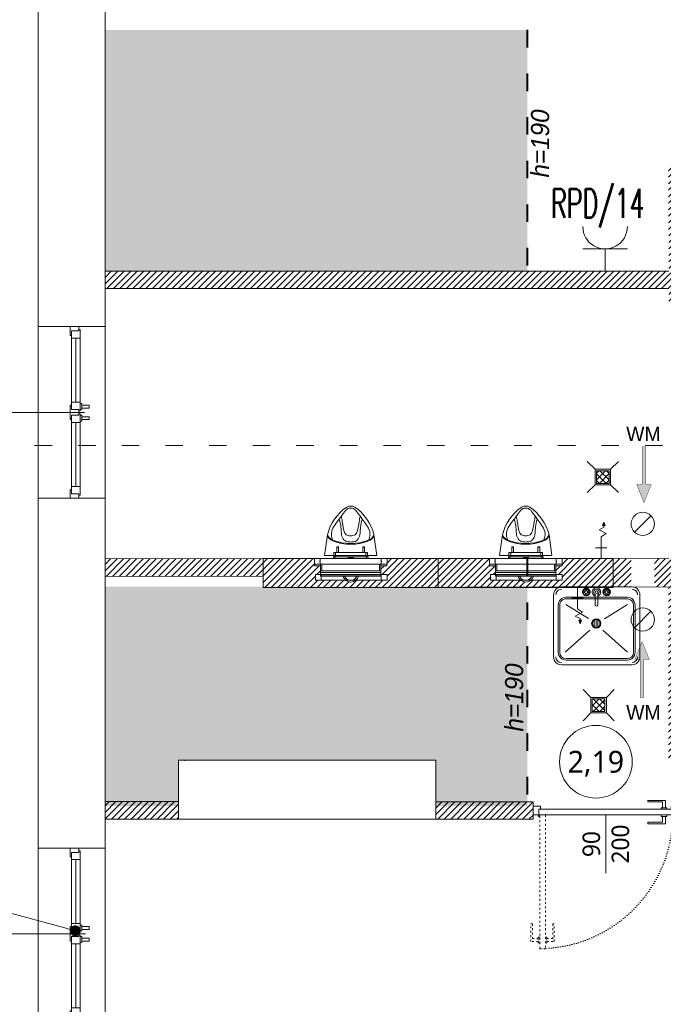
# Model space of a CAD drawing. Header units: millimetres. Extents: x 85284 to 143915, y -66821 to -28273.
# Tile 10 of 28: x 127152 to 127595, y -64046 to -63369. Entities that reach past the tile are written whole.
import ezdxf
from ezdxf import colors
from ezdxf.entities.mleader import LeaderData, LeaderLine
from ezdxf.enums import TextEntityAlignment as Align
from ezdxf.math import Vec2, Vec3

# ---------------------------------------------------------------- set-up
doc = ezdxf.new("R2010")
doc.units = ezdxf.units.MM
doc.linetypes.add('ACAD_ISO03W100', pattern=[30, 12, -18])
doc.linetypes.add('ACAD_ISO07W100', pattern=[3, 0, -3])
doc.layers.get('0').update_dxf_attribs({"color": 251, "lineweight": 9})
for name, color, linetype, lineweight in [('A-sanitariaty.ART', 251, 'Continuous', 9), ('IE_Gniazda', 3, 'Continuous', 15), ('IE_Numery obw ośw hala', 6, 'Continuous', 13), ('instalacje_arch', 251, 'Continuous', 9), ('OPIS', 251, 'Continuous', 9), ('opis..KF', 251, 'Continuous', 9), ('pomocnicza', 251, 'Continuous', 9), ('stolarka_arch', 251, 'Continuous', 9), ('TEXT', 251, 'Continuous', 9), ('wentylacja..KF', 251, 'Continuous', 9), ('wypełnienie 2', 251, 'Continuous', 9), ('ściana pro..KF', 251, 'Continuous', 9), ('ściany ist..KF', 251, 'Continuous', 9)]:
    doc.layers.add(name, color=color, linetype=linetype, lineweight=lineweight)
doc.styles.add('ARCH', font='segoeuil.ttf')
doc.styles.add('SIMPLEX', font='simplex', dxfattribs={"width": 0.85})
doc.styles.get("Standard").update_dxf_attribs({"font": 'arial.ttf'})
pattern_1 = [(45, (-308.0725, -28536.048), (-2.24506403, 2.24506403), [])]

# ---------------------------------------------------------------- blocks, each defined once
blk = doc.blocks.new('*U179')
at = {"layer": 'stolarka_arch', "lineweight": 0}
blk.add_lwpolyline([(0, 0), (118, 0), (118, -46), (0, -46)], close=True, dxfattribs=at)
at = {"layer": 'stolarka_arch'}
for points in [[(0, -22), (6, -22), (6, -23), (3, -23), (3, -28), (0, -28)], [(3, -23), (8, -23), (8, -29), (2, -29), (2, -28), (3, -28)], [(8, -26), (52, -26), (52, -23), (8, -23)], [(8, -26), (52, -26), (52, -29), (8, -29)], [(57, -23), (52, -23), (52, -29), (58, -29), (58, -28), (57, -28)], [(54, -22), (64, -22), (64, -23), (61, -23), (61, -28), (57, -28), (57, -23), (54, -23)], [(61, -23), (66, -23), (66, -29), (60, -29), (60, -28), (61, -28)], [(110, -26), (66, -26), (66, -23), (110, -23)], [(110, -26), (66, -26), (66, -29), (110, -29)], [(115, -23), (110, -23), (110, -29), (116, -29), (116, -28), (115, -28)], [(118, -22), (112, -22), (112, -23), (115, -23), (115, -28), (118, -28)], [(57, -30), (53, -30), (53, -29), (57, -29)], [(56, -35), (54, -35), (54, -30), (56, -30)], [(65, -30), (61, -30), (61, -29), (65, -29)], [(64, -35), (62, -35), (62, -30), (64, -30)]]:
    blk.add_lwpolyline(points, close=True, dxfattribs=at)
blk = doc.blocks.new('*U169')
at = {"layer": 'opis..KF'}
blk.add_line((-20, 0), (77, 0), dxfattribs=at)
at = {"layer": 'opis..KF', "style": 'ARCH', "flags": 12}
for tag, p in [('150', (0, 10)), ('120', (0, -10))]:
    blk.add_attdef(tag, text='', height=12, dxfattribs=at).set_placement(p, align=Align.MIDDLE_CENTER)
blk.add_attdef('hp', text='', height=12, rotation=90, dxfattribs=at).set_placement((-35, 0), align=Align.MIDDLE_CENTER)
blk = doc.blocks.new('*U170')
at = {"layer": 'opis..KF'}
blk.add_line((-20, 0), (77, 0), dxfattribs=at)
at = {"layer": 'opis..KF', "style": 'ARCH', "flags": 12}
for tag, p in [('150', (0, 10)), ('120', (0, -10))]:
    blk.add_attdef(tag, text='', height=12, dxfattribs=at).set_placement(p, align=Align.MIDDLE_CENTER)
blk.add_attdef('hp', text='', height=12, rotation=90, dxfattribs=at).set_placement((-35, 0), align=Align.MIDDLE_CENTER)
blk = doc.blocks.new('*U73')
at = {"layer": 'instalacje_arch', "color": 41, "linetype": 'ACAD_ISO03W100', "lineweight": 9, "true_color": 0xf4ee51}
blk.add_line((0, -2912.07), (0, -145), dxfattribs=at)
at = {"layer": 'instalacje_arch', "color": 41, "true_color": 0xf4ee51, "style": 'ARCH'}
for tag, p in [('P1', (0, 0)), ('P2', (0, -3057.07))]:
    blk.add_attdef(tag, text='', height=20, rotation=90, dxfattribs=at).set_placement(p, align=Align.MIDDLE_CENTER)
blk = doc.blocks.new('111_320_00_5-G-1')
for p, q in [((-208, 112), (-208, 122)), ((208, 122), (-208, 122)), ((-208, 95.8), (-208, 112)), ((-208, 112), (208, 112)), ((-208, 95.8), (-208, 85.8)), ((208, 95.8), (-208, 95.8)), ((-208, 85.8), (-198, 85.8)), ((-208, 40), (-208, 85.8)), ((-198, 40), (-198, 85.8)), ((198, 85.8), (-198, 85.8)), ((198, 85.8), (208, 85.8)), ((198, 40), (198, 85.8)), ((208, 122), (208, 112)), ((208, 112), (208, 95.8)), ((208, 85.8), (208, 95.8)), ((208, 40), (208, 85.8)), ((-250, 40), (-250, 0)), ((-250, 40), (-210, 40)), ((-250, 0), (-210, 0)), ((-249.5, 40), (-249.5, 50.5)), ((-208, 50.5), (-249.5, 50.5)), ((-212.5, 23.6), (-212.5, 16.4)), ((-212.5, 23.6), (-210, 23.6)), ((-210, 16.4), (-212.5, 16.4)), ((-210, 40), (-210, 23.6)), ((-210, 40), (-210, 0)), ((-210, 40), (210, 40)), ((-210, 16.4), (-210, 0)), ((-210, 0), (210, 0)), ((-118.5, 0), (-118.5, -10)), ((-108.8, 0), (-108.8, -10)), ((109.7, 0), (109.7, -10)), ((119.4, 0), (119.4, -10)), ((249.5, 50.5), (208, 50.5)), ((210, 40), (210, 23.6)), ((210, 40), (250, 40)), ((210, 40), (210, 0)), ((210, 23.6), (212.5, 23.6)), ((212.5, 16.4), (210, 16.4)), ((210, 16.4), (210, 0)), ((210, 0), (250, 0)), ((212.5, 16.4), (212.5, 23.6)), ((249.5, 40), (249.5, 50.5)), ((250, 40), (250, 0)), ((-108.8, -10), (-118.5, -10)), ((-108.8, -10), (109.7, -10)), ((20.5, -5), (-19.5, -5)), ((119.4, -10), (109.7, -10))]:
    blk.add_line(p, q)
for radius, start, end in [(56, 90, 164.03689), (45, 20.01372, 159.98628), (56, 15.96311, 90)]:
    blk.add_arc((0, 106.6), radius, start, end)
at = {"flags": 3}
blk.add_attdef('PRODUCENT', (0, 0), '', height=2.5, dxfattribs=at)
blk = doc.blocks.new('*U1065')
at = {"layer": 'A-sanitariaty.ART'}
for p, q in [((42.21, 22), (44.2, 36.22)), ((78.21, 22), (76.23, 36.22)), ((50.77, 28), (50.61, 27.84)), ((51.81, 27.84), (50.61, 27.84)), ((50.61, 24), (50.61, 27.84)), ((50.77, 28), (51.65, 28)), ((51.65, 28), (51.81, 27.84)), ((51.81, 24), (51.81, 27.84)), ((68.77, 28), (68.61, 27.84)), ((68.61, 24), (68.61, 27.84)), ((69.81, 27.84), (68.61, 27.84)), ((68.77, 28), (69.65, 28)), ((69.65, 28), (69.81, 27.84)), ((69.81, 24), (69.81, 27.84)), ((78.21, 22), (42.21, 22)), ((48.57, 21), (48.57, 24)), ((48.57, 24), (49.77, 24)), ((70.57, 24), (49.77, 24)), ((49.77, 21), (49.77, 24)), ((50.61, 24), (50.61, 25.84)), ((51.81, 24), (51.81, 25.84)), ((68.61, 24), (68.61, 25.84)), ((68.61, 24), (68.61, 25.84)), ((69.81, 24), (69.81, 25.84)), ((70.57, 21), (70.57, 24)), ((70.57, 24), (71.77, 24)), ((71.77, 21), (71.77, 24))]:
    blk.add_line(p, q, dxfattribs=at)
for points in [[(0, 0), (0, 20), (120.42, 20), (120.42, 0)], [(35.21, 9), (39.21, 9), (39.21, 5), (35.21, 5)], [(39.21, 5), (80.53, 5), (80.53, 9), (39.21, 9)], [(84.53, 9), (80.53, 9), (80.53, 5), (84.53, 5)]]:
    blk.add_lwpolyline(points, close=True, dxfattribs=at)
for centre, radius, start, end in [((76.17, 28.23), 32.96, 124.55591, 165.95922), ((60.21, 49.71), 6.29, 64.19059, 115.80941), ((44.25, 28.23), 32.96, 14.04078, 55.44409)]:
    blk.add_arc(centre, radius, start, end, dxfattribs=at)
for centre, major_axis, start_param, end_param in [((60.21, 36.22), (16.02, 0), 3.141593, 6.283185), ((60.21, 36.78), (-16.02, 0), 0.065622, 3.07597)]:
    blk.add_ellipse(centre, major_axis=major_axis, ratio=0.402462, start_param=start_param, end_param=end_param, dxfattribs=at)
for points, knots in [([(47.89, 32.66), (47.41, 33.82), (46.81, 35.74), (47.07, 39.5), (49.22, 43.01), (52.67, 47.31), (55.21, 51.57), (58.24, 54.62), (59.86, 54.65), (60.21, 54.66)], [3.043789, 3.043789, 3.043789, 3.043789, 6.761657, 9.136118, 14.050107, 18.764597, 25.639831, 29.403073, 30.435335, 30.435335, 30.435335, 30.435335]), ([(72.53, 32.66), (73.02, 33.82), (73.61, 35.74), (73.36, 39.5), (71.21, 43.01), (67.76, 47.31), (65.21, 51.57), (62.18, 54.62), (60.56, 54.65), (60.21, 54.66)], [3.043789, 3.043789, 3.043789, 3.043789, 6.761657, 9.136118, 14.050107, 18.764597, 25.639831, 29.403073, 30.435335, 30.435335, 30.435335, 30.435335]), ([(60.21, 35.57), (59.67, 35.61), (58.4, 35.78), (56.99, 36.22), (54.98, 39.14), (54.8, 43.88), (53.95, 47.79), (53.63, 48.96)], [3.104904, 3.104904, 3.104904, 3.104904, 3.921257, 5.36857, 6.983212, 15.264462, 18.89669, 18.89669, 18.89669, 18.89669]), ([(60.21, 35.57), (60.75, 35.61), (62.03, 35.78), (63.43, 36.22), (65.45, 39.14), (65.63, 43.88), (66.48, 47.79), (66.79, 48.96)], [3.104904, 3.104904, 3.104904, 3.104904, 3.921257, 5.36857, 6.983212, 15.264462, 18.89669, 18.89669, 18.89669, 18.89669]), ([(60.21, 31.27), (59.28, 31.32), (57.87, 31.47), (56.03, 32.22), (53.39, 35.12), (53.98, 40.79), (52.87, 45.27), (52.3, 47.02)], [1.12883, 1.12883, 1.12883, 1.12883, 3.921257, 5.36857, 6.983212, 15.264462, 20.793631, 20.793631, 20.793631, 20.793631]), ([(60.21, 31.27), (61.15, 31.32), (62.55, 31.47), (64.4, 32.22), (67.04, 35.12), (66.44, 40.79), (67.56, 45.27), (68.12, 47.02)], [1.12883, 1.12883, 1.12883, 1.12883, 3.921257, 5.36857, 6.983212, 15.264462, 20.793631, 20.793631, 20.793631, 20.793631])]:
    blk.add_open_spline(points, degree=3, knots=knots, dxfattribs=at)
at = {"layer": 'A-sanitariaty.ART', "xscale": 0.1, "yscale": 0.1, "zscale": 0.1, "rotation": 180}
blk.add_blockref('111_320_00_5-G-1', (60.21, 20), dxfattribs=at)
blk = doc.blocks.new('*U168')
at = {"layer": 'stolarka_arch', "linetype": 'ACAD_ISO03W100', "lineweight": 0, "ltscale": 0.1}
for points in [[(4.5, 92), (4.5, 0), (8.5, 0), (8.5, 92)], [(3.5, 87), (-1.5, 87), (-1.5, 75), (-0.5, 75), (-0.5, 85), (3.5, 85)], [(3.5, 88), (3.5, 84), (4.5, 84), (4.5, 88)], [(9.5, 88), (9.5, 84), (8.5, 84), (8.5, 88)], [(9.5, 87), (14.5, 87), (14.5, 75), (13.5, 75), (13.5, 85), (9.5, 85)]]:
    blk.add_lwpolyline(points, close=True, dxfattribs=at)
at = {"layer": 'stolarka_arch'}
for points in [[(5, -4), (5, -6), (0, -6), (0, 0), (4, 0), (4, -4), (5, -4)], [(96, 0), (4, 0), (4, -4), (96, -4)], [(91, 1), (91, 6), (79, 6), (79, 5), (89, 5), (89, 1)], [(92, 1), (88, 1), (88, 0), (92, 0)], [(95, -4), (95, -6), (100, -6), (100, 0), (96, 0), (96, -4), (95, -4)], [(91, -5), (91, -10), (79, -10), (79, -9), (89, -9), (89, -5)], [(92, -5), (88, -5), (88, -4), (92, -4)]]:
    blk.add_lwpolyline(points, close=True, dxfattribs=at)
blk.add_circle((4, 0.5), 0.5, dxfattribs=at)
at = {"layer": 'stolarka_arch', "linetype": 'ACAD_ISO07W100', "lineweight": 0, "ltscale": 0.5}
blk.add_arc((4, 0), 92, 0, 89.65063, dxfattribs=at)
blk = doc.blocks.new('*U1069')
at = {"layer": 'A-sanitariaty.ART'}
h = blk.add_hatch(dxfattribs=at)
h.set_pattern_fill('ANSI37', color=256)
h.paths.add_polyline_path([(4.35, -4.35), (4.35, 4.35), (-4.35, 4.35), (-4.35, -4.35)])
for p, q in [((-5.35, 5.35), (-10.71, 10.71)), ((5.35, 5.35), (10.71, 10.71)), ((-10.71, -10.71), (-5.35, -5.35)), ((10.71, -10.71), (5.35, -5.35))]:
    blk.add_line(p, q, dxfattribs=at)
for points in [[(5.35, -5.35), (5.35, 5.35), (-5.35, 5.35), (-5.35, -5.35)], [(4.35, -4.35), (4.35, 4.35), (-4.35, 4.35), (-4.35, -4.35)]]:
    blk.add_lwpolyline(points, close=True, dxfattribs=at)
blk = doc.blocks.new('*U1070')
at = {"layer": 'A-sanitariaty.ART'}
for p, q in [((-1.8, 25.34), (-2.73, 22.94)), ((-0.88, 22.94), (-2.73, 22.94)), ((-1.8, 25.34), (-0.88, 22.94)), ((0, 0), (0, 15.11)), ((3.89, 7.55), (-3.89, 7.55))]:
    blk.add_line(p, q, dxfattribs=at)
blk.add_lwpolyline([(0, 15.11), (-3.33, 17.44), (1.52, 20.05), (-1.8, 21.8), (-1.8, 25.34)], dxfattribs=at)
blk.add_solid([(-0.88, 22.94), (-2.73, 22.94), (-1.8, 25.34)], dxfattribs=at)
blk = doc.blocks.new('*U1071')
at = {"layer": 'A-sanitariaty.ART'}
for p, q in [((-29.67, 5.35), (-29.67, 48.19)), ((24.32, 53.55), (-24.32, 53.55)), ((-24.32, 53.55), (-24.32, 53.55)), ((-21.1, 50.33), (21.1, 50.33)), ((-21.1, 50.33), (-21.1, 50.33)), ((-21.1, 49.26), (21.1, 49.26)), ((29.67, 5.35), (29.67, 48.19)), ((-26.46, 12.48), (-26.46, 44.98)), ((-25.39, 12.48), (-25.39, 44.98)), ((-4.19, 29.82), (-21.1, 44.98)), ((4.72, 29.82), (21.64, 44.98)), ((25.39, 44.98), (25.39, 12.48)), ((26.46, 44.98), (26.46, 12.48)), ((-0.88, 27.61), (-0.88, 22.77)), ((0.46, 27.86), (0.46, 22.52)), ((1.8, 27.39), (1.8, 23)), ((-5.3, 21.98), (-21.23, 12.07)), ((-2.21, 26.2), (-2.21, 24.19)), ((5.66, 21.7), (21.23, 12.07)), ((21.1, 8.19), (-21.1, 8.19)), ((21.1, 7.12), (-21.1, 7.12)), ((-0.76, 5.19), (-0.76, 12.19)), ((1.16, 12.19), (1.16, 5.18)), ((24.32, 0), (-24.32, 0)), ((-7.71, 3.76), (-8.23, 3.76)), ((-7.72, 3.28), (-8.23, 3.28)), ((-7.03, 4.45), (-7.03, 4.97)), ((-7.03, 2.6), (-7.03, 2.07)), ((-6.55, 4.44), (-6.55, 4.97)), ((-6.55, 2.59), (-6.55, 2.07)), ((-5.86, 3.76), (-5.34, 3.76)), ((-5.86, 3.28), (-5.34, 3.28)), ((6.26, 3.76), (5.74, 3.76)), ((6.26, 3.28), (5.74, 3.28)), ((6.95, 4.45), (6.95, 4.97)), ((6.95, 2.6), (6.95, 2.07)), ((7.43, 4.44), (7.43, 4.97)), ((7.43, 2.59), (7.43, 2.07)), ((8.11, 3.28), (8.63, 3.28)), ((8.12, 3.76), (8.63, 3.76))]:
    blk.add_line(p, q, dxfattribs=at)
for radius in [3.21, 2.68]:
    blk.add_circle((0.27, 25.19), radius, dxfattribs=at)
for centre, radius, start, end in [((-24.32, 48.19), 5.35, 90, 180), ((-24.32, 48.19), 3.75, 90, 180), ((-21.1, 44.98), 5.35, 90, 180), ((-21.1, 44.98), 4.28, 90, 180), ((21.1, 44.98), 5.35, 0, 90), ((21.1, 44.98), 4.28, 0, 90), ((24.32, 48.19), 5.35, 0, 90), ((24.32, 48.19), 3.75, 0, 90), ((-21.1, 12.48), 5.35, 180, 270), ((-21.1, 12.48), 4.28, 180, 270), ((21.1, 12.48), 4.28, 270, 0), ((21.1, 12.48), 5.35, 270, 0), ((-24.32, 5.35), 5.35, 180, 270), ((-24.32, 5.35), 3.75, 180, 270), ((24.32, 5.35), 5.35, 270, 0), ((24.32, 5.35), 3.75, 270, 0)]:
    blk.add_arc(centre, radius, start, end, dxfattribs=at)
at = {"layer": 'A-sanitariaty.ART', "extrusion": (0, 0, -1)}
for centre, major_axis, start_param, end_param in [((0.2, 12.19), (-0.682, -0.682), 0.785398, 3.926991), ((-6.79, 3.52), (1.87, -1.87), 3.141593, 9.424778), ((-6.79, 3.52), (-1.36, -1.36), 1.068738, 2.075279), ((-6.79, 3.52), (-1.36, -1.36), -0.519398, 0.509798), ((-6.79, 3.52), (0.682, -0.682), 6.283185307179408, 12.56637061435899), ((-6.79, 1.59), (0.381, -0.381), 6.283185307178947, 12.56637061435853), ((-6.79, 3.52), (-1.36, -1.36), 4.213945, 5.219911), ((-6.79, 3.52), (1.36, -1.36), 4.208338, 5.220077), ((0.2, 3.52), (2.04, -2.04), 4.269972, 9.867399), ((0.2, 3.52), (1.36, -1.36), 4.456578, 9.682308), ((7.19, 3.52), (1.87, -1.87), 3.141593, 9.424778), ((7.19, 3.52), (1.36, -1.36), 1.066745, 2.078485), ((7.19, 3.52), (-1.36, -1.36), 1.072353, 2.078319), ((7.19, 3.52), (0.682, -0.682), 6.283185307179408, 12.56637061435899), ((7.19, 1.59), (0.381, -0.381), 6.283185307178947, 12.56637061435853), ((7.19, 3.52), (-1.36, -1.36), 2.622195, 3.651391), ((7.19, 3.52), (1.36, -1.36), 5.781128, 6.787667)]:
    blk.add_ellipse(centre, major_axis=major_axis, ratio=1, start_param=start_param, end_param=end_param, dxfattribs=at)
for centre, major_axis in [((-8.72, 3.52), (0.381, -0.381)), ((-6.79, 5.45), (0.381, -0.381)), ((-4.86, 3.52), (0.381, -0.381)), ((0.2, 3.52), (0.682, -0.682)), ((5.26, 3.52), (0.381, -0.381)), ((7.19, 5.45), (0.381, -0.381)), ((9.11, 3.52), (0.381, -0.381))]:
    blk.add_ellipse(centre, major_axis=major_axis, ratio=1, dxfattribs=at)
at = {"layer": 'A-sanitariaty.ART'}
blk.add_point((0, 0), dxfattribs=at)
blk = doc.blocks.new('opis drzwi')
at = {"layer": 'opis..KF'}
blk.add_line((-20, 0), (20, 0), dxfattribs=at)
at = {"layer": 'opis..KF', "style": 'ARCH', "flags": 12}
for tag, p in [('90', (0, 10)), ('200', (0, -10))]:
    blk.add_attdef(tag, text='', height=12, dxfattribs=at).set_placement(p, align=Align.MIDDLE_CENTER)
blk = doc.blocks.new('*U1076')
at = {"layer": 'wentylacja..KF', "lineweight": 0}
blk.add_line((5.66, 5.66), (-5.66, -5.66), dxfattribs=at)
at = {"layer": 'wentylacja..KF'}
blk.add_circle((0, 0), 8, dxfattribs=at)
blk = doc.blocks.new('*U1072')
at = {"layer": 'wentylacja..KF', "lineweight": 5}
h = blk.add_hatch(color=256, dxfattribs=at)
h.dxf.hatch_style = 1
h.paths.add_polyline_path([(12.5, 5), (12.5, 1.25), (38.48, 1.25), (38.48, -1.25), (12.5, -1.25), (12.5, -5), (0, 0)])
at = {"layer": 'wentylacja..KF', "color": 240, "const_width": 0.239}
blk.add_lwpolyline([(12.5, 5), (12.5, 1.25), (38.48, 1.25), (38.48, -1.25), (12.5, -1.25), (12.5, -5), (0, 0)], close=True, dxfattribs=at)
blk = doc.blocks.new('nr pom')
at = {"layer": 'opis..KF', "lineweight": 20}
blk.add_circle((0, 0), 25, dxfattribs=at)
at = {"layer": 'opis..KF', "style": 'ARCH'}
blk.add_attdef('00', text='', height=15, dxfattribs=at).set_placement((0, 0), align=Align.MIDDLE_CENTER)
blk = doc.blocks.new('_Dot')
at = {"color": 0, "linetype": 'ByBlock', "lineweight": -2}
blk.add_line((-0.5, 0), (-1, 0), dxfattribs=at)
at = {"color": 0, "linetype": 'ByBlock', "const_width": 0.5}
blk.add_lwpolyline([(-0.25, 0, 1), (0.25, 0, 1)], format="xyb", close=True, dxfattribs=at)
blk = doc.blocks.new('G_poj_1faz_IP20')
at = {"layer": 'IE_Gniazda', "color": 0}
for p, q in [((-15.33, 15.33), (15.33, 15.33)), ((0, 15.33), (0, 0))]:
    blk.add_line(p, q, dxfattribs=at)
blk.add_arc((0, 30.67), 15.33, 180, 0, dxfattribs=at)

msp = doc.modelspace()

# ---------------------------------------------------------------- hatches: boundary and pattern name
at = {"layer": 'pomocnicza', "linetype": 'ByBlock', "lineweight": 0, "true_color": 0xe8e8e8}
h = msp.add_hatch(color=254, dxfattribs=at)
h.dxf.hatch_style = 1
h.paths.add_polyline_path([(127501.4, -63541.99), (127210.9, -63541.99), (127210.9, -63375.99), (127501.4, -63375.99)])
h = msp.add_hatch(color=254, dxfattribs=at)
h.dxf.hatch_style = 1
h.paths.add_polyline_path([(127438.4, -63878.49), (127438.4, -63909.99), (127501.4, -63909.99), (127501.4, -63758.99), (127210.72, -63758.99), (127210.72, -63909.99), (127261.4, -63909.99), (127261.4, -63878.49)])
at = {"layer": 'wypełnienie 2', "linetype": 'ByBlock', "transparency": 33554595}
h = msp.add_hatch(dxfattribs=at)
h.set_pattern_fill('ANSI31', color=256)
h.set_pattern_definition(pattern_1)
h.paths.add_polyline_path([(127600.65, -63470.99), (127598.62, -63470.99), (127598.71, -63541.99), (127501.4, -63541.99), (127501.4, -63553.99), (127598.72, -63553.99), (127598.72, -63553.99), (127598.73, -63563.99), (127600.65, -63563.99)])
h.paths.add_polyline_path([(127501.4, -63541.99), (127210.9, -63541.99), (127210.9, -63553.99), (127501.4, -63553.99)])
h.paths.add_polyline_path([(127608.26, -63486.99), (127600.65, -63486.99), (127600.65, -63563.99), (127608.26, -63563.99)])
h.paths.add_polyline_path([(127614.65, -63486.99), (127608.26, -63486.99), (127608.26, -63563.99), (127614.65, -63563.99)])
h.paths.add_polyline_path([(127616.36, -63486.99), (127614.65, -63486.99), (127614.65, -63558.2), (127616.45, -63559.52)])
h.paths.add_polyline_path([(127755.89, -63486.99), (127616.36, -63486.99), (127616.36, -63488.99), (127755.89, -63488.99)])
h.paths.add_polyline_path([(127755.89, -63472.99), (127614.65, -63472.99), (127614.65, -63486.99), (127755.89, -63486.99)])
h.paths.add_polyline_path([(127755.89, -63470.99), (127614.65, -63470.99), (127614.65, -63472.99), (127755.89, -63472.99)])
h.paths.add_polyline_path([(127614.65, -63470.99), (127608.26, -63470.99), (127608.26, -63472.99), (127614.65, -63472.99)])
h.paths.add_polyline_path([(127608.26, -63470.99), (127600.65, -63470.99), (127600.65, -63472.99), (127608.26, -63472.99)])
h.paths.add_polyline_path([(127769.89, -63470.99), (127755.89, -63470.99), (127755.89, -63472.99), (127769.89, -63472.99)])
h.paths.add_polyline_path([(127788.65, -63470.99), (127769.89, -63470.99), (127769.89, -63472.99), (127788.65, -63472.99)])
h.paths.add_polyline_path([(127802.65, -63470.99), (127788.65, -63470.99), (127788.65, -63472.99), (127802.65, -63472.99)])
h.paths.add_polyline_path([(127846.9, -63463.99), (127806.9, -63463.99), (127806.9, -63470.99), (127802.65, -63470.99), (127802.65, -63472.99), (127846.9, -63472.99)])
h.paths.add_polyline_path([(127846.9, -63472.99), (127802.65, -63472.99), (127802.65, -63486.99), (127846.9, -63486.99)])
h.paths.add_polyline_path([(127788.65, -63472.99), (127769.89, -63472.99), (127769.89, -63486.99), (127788.65, -63486.99)])
h.paths.add_polyline_path([(127769.89, -63472.99), (127755.89, -63472.99), (127755.89, -63486.99), (127769.89, -63486.99)])
h.paths.add_polyline_path([(127769.89, -63486.99), (127755.89, -63486.99), (127755.89, -63488.99), (127769.89, -63488.99)])
h.paths.add_polyline_path([(127788.65, -63486.99), (127769.89, -63486.99), (127769.89, -63488.99), (127786.65, -63488.99), (127786.65, -63626.26), (127788.65, -63626.26)])
h.paths.add_polyline_path([(127802.65, -63486.99), (127788.65, -63486.99), (127788.65, -63626.26), (127802.65, -63626.26)])
h.paths.add_polyline_path([(127846.9, -63486.99), (127802.65, -63486.99), (127802.65, -63626.26), (127804.65, -63626.26), (127804.65, -63564.49), (127856.9, -63564.49), (127856.9, -63552.49), (127846.9, -63552.49)])
h = msp.add_hatch(dxfattribs=at)
h.set_pattern_fill('ANSI31', color=256)
h.set_pattern_definition(pattern_1)
h.paths.add_polyline_path([(127261.4, -63909.99), (127210.9, -63909.99), (127210.9, -63918.99), (127261.4, -63918.99)])
h.paths.add_polyline_path([(127261.4, -63906.99), (127210.9, -63906.99), (127210.9, -63909.99), (127261.4, -63909.99)])
h.paths.add_polyline_path([(127505.44, -63912.85), (127505.44, -63909.99), (127438.4, -63909.99), (127438.4, -63918.99), (127505.45, -63919.11), (127505.45, -63916.2), (127505.44, -63916.2)])
h.paths.add_polyline_path([(127505.44, -63907.2), (127438.4, -63907.2), (127438.4, -63909.99), (127505.44, -63909.99)])
h.paths.add_polyline_path([(127319.72, -63739.99), (127246.65, -63739.99), (127210.9, -63740.04), (127210.9, -63752.04), (127319.72, -63751.9)])
h.paths.add_polyline_path([(127355.61, -63750.64), (127359.13, -63750.64), (127359.13, -63749.21), (127359.13, -63748.21), (127359.13, -63744.69), (127354.98, -63744.69), (127354.98, -63743.64), (127354.93, -63743.64), (127354.93, -63739.99), (127319.72, -63739.99), (127319.72, -63759.64), (127440.14, -63759.48), (127440.14, -63739.99), (127404.93, -63739.99), (127404.93, -63743.64), (127404.88, -63743.64), (127404.88, -63744.69), (127400.73, -63744.69), (127400.73, -63748.21), (127400.73, -63749.21), (127400.73, -63750.64), (127404.93, -63750.64), (127404.93, -63754.64), (127400.93, -63754.64), (127383.47, -63754.64, -0.1727), (127379.93, -63755.9, -0.1727), (127376.39, -63754.64), (127359.61, -63754.64), (127355.61, -63754.64)])
h.paths.add_polyline_path([(127476.04, -63750.64), (127479.55, -63750.64), (127479.55, -63749.21), (127479.55, -63748.21), (127479.55, -63744.69), (127475.4, -63744.69), (127475.4, -63743.64), (127475.35, -63743.64), (127475.35, -63739.99), (127440.14, -63739.99), (127440.14, -63759.48), (127501.4, -63759.41), (127501.4, -63755.8, -0.047153), (127500.35, -63755.9, -0.1727), (127496.81, -63754.64), (127480.04, -63754.64), (127476.04, -63754.64)])
h.paths.add_polyline_path([(127560.56, -63739.99), (127525.35, -63739.99), (127525.35, -63743.64), (127525.3, -63743.64), (127525.3, -63744.69), (127521.15, -63744.69), (127521.15, -63748.21), (127521.15, -63749.21), (127521.15, -63750.64), (127525.35, -63750.64), (127525.35, -63754.64), (127521.35, -63754.64), (127503.89, -63754.64, -0.124533), (127501.4, -63755.8), (127501.4, -63759.41), (127523.83, -63759.38, -0.048134), (127524.86, -63759.28), (127560.56, -63759.28)])
h.paths.add_polyline_path([(127572.83, -63739.99), (127560.56, -63739.99), (127560.56, -63759.28), (127572.83, -63759.28)])
h.paths.add_polyline_path([(127600.65, -63739.99), (127588.83, -63739.99), (127588.83, -63759.3), (127598.5, -63759.28), (127598.65, -63878.49), (127600.65, -63878.49)])
h.paths.add_polyline_path([(127608.26, -63739.99), (127600.65, -63739.99), (127600.65, -63832.99), (127608.26, -63832.99)])
h.paths.add_polyline_path([(127614.65, -63735.79), (127608.91, -63739.99), (127608.26, -63739.99), (127608.26, -63832.99), (127614.65, -63832.99)])
h.paths.add_polyline_path([(127627.16, -63739.52), (127616.68, -63739.53), (127616.67, -63734.31), (127614.65, -63735.79), (127614.65, -63832.99), (127616.64, -63832.99), (127616.61, -63751.53), (127617.26, -63751.53), (127627.18, -63751.52), (127627.18, -63748.41), (127627.17, -63748.41), (127627.17, -63745.46)])
h.paths.add_polyline_path([(127608.26, -63846.99), (127600.65, -63846.99), (127600.65, -63878.49), (127608.26, -63878.48)])
h.paths.add_polyline_path([(127614.65, -63846.99), (127608.26, -63846.99), (127608.26, -63878.48), (127614.65, -63878.47)])
h.paths.add_polyline_path([(127608.26, -63723.89), (127600.65, -63723.89), (127600.65, -63739.99), (127608.26, -63739.99)])
h.paths.add_polyline_path([(127614.65, -63723.89), (127608.26, -63723.89), (127608.26, -63739.99), (127608.91, -63739.99), (127614.65, -63735.79)])
h.paths.add_polyline_path([(127614.65, -63663.99), (127608.26, -63663.99), (127608.26, -63707.89), (127614.65, -63707.89)])
h.paths.add_polyline_path([(127608.26, -63663.99), (127605.26, -63663.99), (127600.65, -63663.99), (127600.65, -63707.89), (127608.26, -63707.89)])
h.paths.add_polyline_path([(127616.57, -63663.99), (127614.65, -63663.99), (127614.65, -63707.89), (127616.63, -63707.89)])
h.paths.add_polyline_path([(127525.13, -63894.18), (127572.06, -63894.18), (127572.06, -63866.99), (127525.13, -63866.99)], flags=9)
h.paths.add_polyline_path([(127566.8, -63855.17), (127595.95, -63855.17), (127595.95, -63835.58), (127566.8, -63835.58)], flags=9)

# ---------------------------------------------------------------- linework, layer by layer
at = {"layer": 'pomocnicza', "color": 114, "linetype": 'ACAD_ISO03W100', "lineweight": 40, "true_color": 0x139b48}
for p, q in [((127501.4, -63375.99), (127501.4, -63553.99)), ((127501.4, -63739.99), (127501.4, -63907.2))]:
    msp.add_line(p, q, dxfattribs=at)
at = {"layer": 'ściana pro..KF', "linetype": 'ByBlock'}
for p, q in [((127598.71, -63541.99), (127210.9, -63541.99)), ((127598.72, -63553.99), (127210.9, -63553.99)), ((127598.75, -63739.55), (127210.71, -63740.04)), ((127319.72, -63751.9), (127210.72, -63752.04)), ((127261.4, -63906.99), (127210.9, -63906.99)), ((127505.44, -63907.11), (127438.4, -63907.2)), ((127505.44, -63907.11), (127505.45, -63919.11)), ((127261.4, -63918.99), (127210.9, -63918.99)), ((127438.4, -63918.99), (127505.45, -63919.11))]:
    msp.add_line(p, q, dxfattribs=at)
msp.add_lwpolyline([(127319.72, -63751.9), (127319.72, -63759.64), (127598.5, -63759.28)], dxfattribs=at)
for points in [[(127261.4, -63918.99), (127210.9, -63918.99), (127210.9, -63906.99), (127261.4, -63906.99)], [(127505.45, -63919.11), (127438.4, -63919.11), (127438.4, -63907.2), (127505.45, -63907.2)]]:
    msp.add_lwpolyline(points, close=True, dxfattribs=at)
at = {"layer": 'ściany ist..KF', "linetype": 'ByBlock'}
for p, q in [((127210.9, -63377.99), (127210.9, -63550.99)), ((127210.9, -63736.99), (127210.9, -63918.99)), ((127261.4, -63878.49), (127438.4, -63878.49)), ((127261.41, -63918.99), (127261.4, -63878.49)), ((127265.9, -63878.99), (127265.9, -63878.49)), ((127438.4, -63878.49), (127438.4, -63918.99)), ((127438.4, -63918.99), (127261.4, -63918.99))]:
    msp.add_line(p, q, dxfattribs=at)
for points in [[(127164.9, -63580.14), (127210.9, -63580.14), (127210.9, -63331.59), (127164.9, -63331.59)], [(127164.9, -63938.92), (127210.9, -63938.92), (127210.9, -63698.14), (127164.9, -63698.14)]]:
    msp.add_lwpolyline(points, close=True, dxfattribs=at)

# ---------------------------------------------------------------- block references
ref = msp.add_blockref('*U169', (127119.71, -63639.14))
ref.add_attrib('150', '118', dxfattribs={"layer": 'opis..KF', "height": 12, "style": 'ARCH'}).set_placement((127119.71, -63629.14), align=Align.MIDDLE_CENTER)
ref.add_attrib('120', '150', dxfattribs={"layer": 'opis..KF', "height": 12, "style": 'ARCH'}).set_placement((127119.71, -63649.14), align=Align.MIDDLE_CENTER)
ref.add_attrib('hp', 'hp83', dxfattribs={"layer": 'opis..KF', "height": 12, "rotation": 90, "style": 'ARCH'}).set_placement((127084.71, -63639.14), align=Align.MIDDLE_CENTER)
ref = msp.add_blockref('*U170', (127120.48, -63997.92))
ref.add_attrib('150', '118', dxfattribs={"layer": 'opis..KF', "height": 12, "style": 'ARCH'}).set_placement((127120.48, -63987.92), align=Align.MIDDLE_CENTER)
ref.add_attrib('120', '150', dxfattribs={"layer": 'opis..KF', "height": 12, "style": 'ARCH'}).set_placement((127120.48, -64007.92), align=Align.MIDDLE_CENTER)
ref.add_attrib('hp', 'hp83', dxfattribs={"layer": 'opis..KF', "height": 12, "rotation": 90, "style": 'ARCH'}).set_placement((127085.48, -63997.92), align=Align.MIDDLE_CENTER)
at = {"layer": 'A-sanitariaty.ART', "xscale": -1}
for name, p in [('*U1069', (127553.39, -63683.66)), ('*U1065', (127440.14, -63759.64)), ('*U1065', (127560.56, -63759.64)), ('*U1070', (127552.27, -63739.99)), ('*U1069', (127550.47, -63840.63))]:
    msp.add_blockref(name, p, dxfattribs=at)
at = {"layer": 'A-sanitariaty.ART', "rotation": 180}
for name, p in [('*U1071', (127549.17, -63759.28)), ('*U1070', (127535.97, -63759.28))]:
    msp.add_blockref(name, p, dxfattribs=at)
at = {"layer": 'IE_Gniazda', "rotation": 359.9999999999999}
msp.add_blockref('G_poj_1faz_IP20', (127554.94, -63541.99), dxfattribs=at)
at = {"layer": 'OPIS', "rotation": 270}
msp.add_blockref('*U73', (129204.56, -63661.94), dxfattribs=at)
at = {"layer": 'opis..KF', "color": 30}
msp.add_blockref('nr pom', (127548.6, -63879.55), dxfattribs=at).add_auto_attribs({'00': '2,19'})
at = {"layer": 'stolarka_arch', "xscale": -1}
for name, p, rotation in [('*U179', (127164.9, -63580.14), 90), ('*U168', (127505.44, -63916.2), 180), ('*U179', (127164.9, -63938.92), 90)]:
    msp.add_blockref(name, p, dxfattribs=dict(at, rotation=rotation))
at = {"layer": 'TEXT'}
ref = msp.add_blockref('opis drzwi', (127555.44, -63936.2), dxfattribs=dict(at, rotation=90))
ref.add_attrib('90', '90', dxfattribs={"layer": 'opis..KF', "height": 12, "rotation": 90, "style": 'ARCH'}).set_placement((127545.44, -63936.2), align=Align.MIDDLE_CENTER)
ref.add_attrib('200', '200', dxfattribs={"layer": 'opis..KF', "height": 12, "rotation": 90, "style": 'ARCH'}).set_placement((127565.44, -63936.2), align=Align.MIDDLE_CENTER)
at = {"layer": 'wentylacja..KF'}
for name, p, rotation in [('*U1072', (127581.72, -63701.31), 89.99999999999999), ('*U1076', (127580.83, -63715.89), 180), ('*U1076', (127580.83, -63781.7), 180), ('*U1072', (127580.38, -63796.77), 270)]:
    msp.add_blockref(name, p, dxfattribs=dict(at, rotation=rotation))

# ---------------------------------------------------------------- texts
at = {"layer": 'IE_Numery obw ośw hala', "style": 'SIMPLEX', "width": 0.6}
msp.add_text('RPD/14', height=20, dxfattribs=at).set_placement((127517.69, -63505.32))
at = {"layer": 'opis..KF', "char_height": 12.48, "attachment_point": 5, "rotation": 90, "style": 'ARCH'}
for insert in [(127510.31, -63454.11), (127492.44, -63835.34)]:
    msp.add_mtext_dynamic_manual_height_columns('{\\fCentury Gothic|b0|i1|c238|p34;h=190}', width=156.7001, gutter_width=70, heights=[0], dxfattribs=dict(at, insert=insert))
at = {"layer": 'opis..KF', "char_height": 6, "attachment_point": 5, "style": 'ARCH'}
for insert in [(127581.32, -63653.91), (127581.33, -63845.6)]:
    msp.add_mtext_dynamic_manual_height_columns('{\\fCentury Gothic|b0|i0|c238|p34;\\H1.66667x;WM}', width=355.2645, gutter_width=70, heights=[25], dxfattribs=dict(at, insert=insert))

# ---------------------------------------------------------------- leaders
at = {"layer": 'opis..KF', "lineweight": 9}
ml = msp.add_multileader_mtext('Standard', dxfattribs=at)
ml.set_content('wymiana okna na okno w klasie odporności \\Pp.poż EI 60 lub zamurowanie \\Potworu cegłą szklaną', color=256, style='ARCH')
ml.set_leader_properties(color=256, linetype='ByLayer', lineweight=-1)
ml.set_arrow_properties(name='DOT')
ml.build(insert=Vec2(0, 0))
ml.multileader.update_dxf_attribs({"arrow_head_size": 7.5})
ctx = ml.context
ctx.base_point, ctx.char_height, ctx.arrow_head_size, ctx.landing_gap_size, ctx.plane_origin = Vec3(126709.91, -63961.83), 12, 7.5, 9, Vec3(125803.01, -64057.21)
ctx.text_align_type = 2
notes = []
notes.append((ctx, [(0, (1, 1, 0), (127065.28, -63961.83), (-1, 0), 28.39, [(0, [(127190.4, -63995.92)], 0, [])])]))
ctx.mtext.insert, ctx.mtext.alignment, ctx.mtext.flow_direction = Vec3(127027.89, -63953.82), 3, 5
for ctx, leaders in notes:
    for number, flags, end, landing, length, lines in leaders:
        leader = LeaderData()
        leader.index, (leader.has_last_leader_line, leader.has_dogleg_vector, leader.attachment_direction) = number, flags
        leader.last_leader_point, leader.dogleg_vector, leader.dogleg_length = Vec3(end), Vec3(landing), length
        for number, points, colour, breaks in lines:
            line = LeaderLine()
            line.index, line.vertices, line.color, line.breaks = number, Vec3.list(points), colors.encode_raw_color(colour), breaks
            leader.lines.append(line)
        ctx.leaders.append(leader)

doc.saveas('drawing.dxf')
